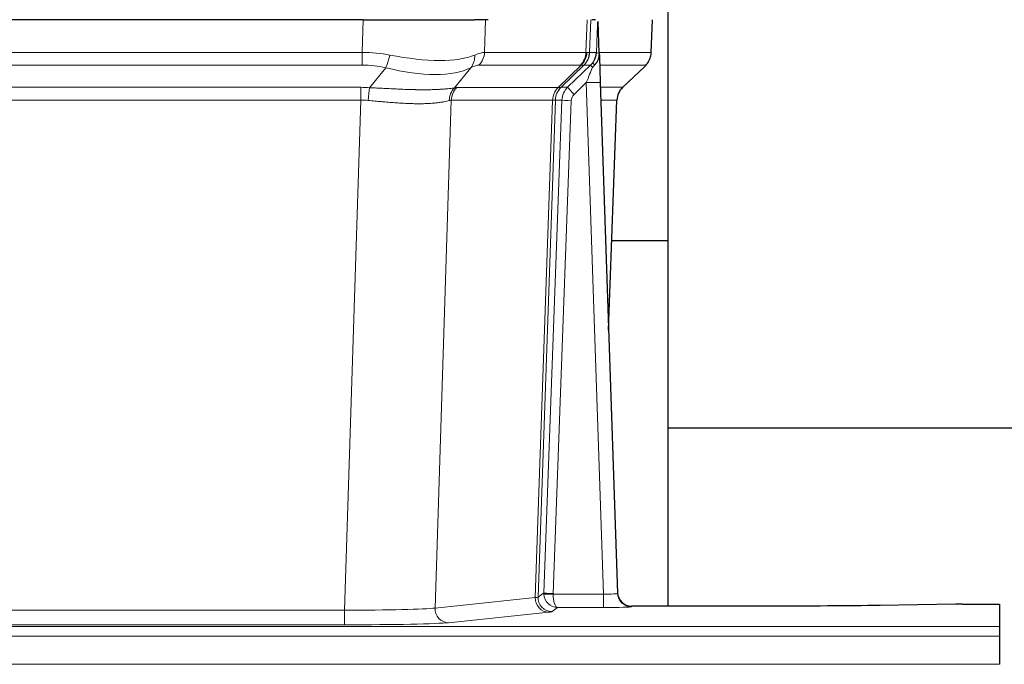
# Model space of a CAD drawing. Header units: inches. Extents: x 0 to 20790, y -12 to 14700.
# Tile 115 of 191: x 5586 to 5797, y 11831 to 11969. Entities that reach past the tile are written whole.
import ezdxf

# ---------------------------------------------------------------- set-up
doc = ezdxf.new("R2010")
doc.units = ezdxf.units.IN
doc.layers.add('1', color=7, linetype='Continuous', true_color=0xffffff)

msp = doc.modelspace()

# ---------------------------------------------------------------- linework, layer by layer
at = {"layer": '1', "color": 2, "linetype": 'Continuous', "lineweight": 25}
for p, q in [((5724.547, 11881.482), (5724.547, 12015.077)), ((5659.158, 11968.972), (5443.935, 11968.972)), ((5659.158, 11968.972), (5683.017, 11968.972)), ((5685.912, 11968.972), (5683.017, 11968.972)), ((5708.951, 11968.972), (5708.166, 11968.972)), ((5709.758, 11961.811), (5709.531, 11968.542)), ((5720.896, 11961.962), (5721.144, 11968.972)), ((5709.759, 11961.761), (5709.758, 11961.811)), ((5702.971, 11954.491), (5707.898, 11959.24)), ((5714.746, 11954.448), (5719.483, 11958.957)), ((5709.967, 11955.494), (5713.656, 11846.117)), ((5711.755, 11902.469), (5713.534, 11951.743)), ((5724.503, 11921.601), (5712.384, 11921.601)), ((5724.547, 11843.352), (5724.547, 11881.482)), ((5880.632, 11881.482), (5724.547, 11881.482)), ((5713.656, 11846.117), (5713.663, 11845.983)), ((5786.09, 11843.76), (5769.926, 11843.516)), ((5787.589, 11843.771), (5795.546, 11843.771)), ((5795.546, 11843.771), (5795.546, 11838.998)), ((5746.546, 11843.352), (5716.644, 11843.352)), ((5795.546, 11838.998), (5795.546, 11836.929)), ((5795.546, 11836.929), (5795.546, 11830.903))]:
    msp.add_line(p, q, dxfattribs=at)
at = {"layer": '1', "color": 110, "linetype": 'Continuous', "lineweight": 13}
for p, q in [((5658.967, 11961.978), (5659.158, 11968.972)), ((5685.34, 11968.972), (5685.149, 11961.978)), ((5706.897, 11961.978), (5707.14, 11968.972)), ((5707.925, 11968.972), (5707.682, 11961.978)), ((5720.88, 11961.978), (5721.128, 11968.972)), ((5444.126, 11961.978), (5658.967, 11961.978)), ((5658.967, 11959.24), (5658.967, 11961.978)), ((5685.149, 11961.978), (5706.897, 11961.978)), ((5707.682, 11961.978), (5709.143, 11961.978)), ((5709.752, 11961.978), (5720.88, 11961.978)), ((5658.967, 11959.24), (5444.126, 11959.24)), ((5660.538, 11954.414), (5663.991, 11958.682)), ((5682.19, 11958.682), (5678.697, 11954.364)), ((5705.714, 11959.24), (5683.967, 11959.24)), ((5700.934, 11954.432), (5705.88, 11959.229)), ((5706.426, 11959.229), (5701.534, 11954.485)), ((5707.898, 11959.24), (5706.463, 11959.24)), ((5719.662, 11959.24), (5709.842, 11959.24)), ((5714.754, 11954.467), (5719.567, 11959.049)), ((5706.969, 11955.498), (5704.359, 11952.982)), ((5710.663, 11845.956), (5706.969, 11955.498)), ((5444.468, 11954.49), (5658.625, 11954.49)), ((5658.625, 11951.752), (5658.625, 11954.49)), ((5679.2, 11954.432), (5700.934, 11954.432)), ((5701.559, 11954.491), (5702.971, 11954.491)), ((5710.001, 11954.491), (5714.741, 11954.491)), ((5658.625, 11951.752), (5444.468, 11951.752)), ((5655.151, 11842.466), (5658.625, 11951.752)), ((5678.018, 11951.712), (5674.56, 11842.935)), ((5699.752, 11951.712), (5678.018, 11951.712)), ((5696.045, 11845.182), (5699.758, 11951.712)), ((5700.341, 11951.756), (5696.631, 11845.296)), ((5697.859, 11846.193), (5701.75, 11951.756)), ((5703.748, 11951.615), (5699.857, 11846.052)), ((5701.75, 11951.756), (5700.341, 11951.756)), ((5713.523, 11951.756), (5710.093, 11951.756)), ((5711.749, 11902.643), (5713.523, 11951.756)), ((5696.631, 11845.296), (5697.859, 11846.193)), ((5699.858, 11845.956), (5710.663, 11845.956)), ((5710.663, 11845.956), (5710.663, 11843.062)), ((5674.56, 11842.935), (5696.045, 11845.182)), ((5447.941, 11842.466), (5655.151, 11842.466)), ((5655.151, 11842.466), (5655.151, 11839.363)), ((5698.954, 11842.066), (5677.469, 11839.819)), ((5700.821, 11843.062), (5699.627, 11842.19)), ((5710.663, 11843.062), (5700.821, 11843.062)), ((5716.644, 11843.352), (5716.654, 11843.219)), ((5655.151, 11839.363), (5447.941, 11839.363)), ((5307.546, 11838.998), (5795.546, 11838.998)), ((5307.546, 11836.929), (5795.546, 11836.929)), ((5307.546, 11830.903), (5795.546, 11830.903))]:
    msp.add_line(p, q, dxfattribs=at)
for centre, major_axis, ratio, start_param, end_param in [((5658.318, 11939.118), (26.983, 1.545), 0.8452785, 1.2775604, 1.4983912), ((5658.318, 11939.118), (27.492, 22.639), 0.1155218, 0.1441436, 0.3649744), ((5681.27, 11962.118), (0, -4), 0.9702957, 0.7679449, 1.5358897), ((5703.018, 11962.118), (0, -4), 0.9702957, 0.7679449, 1.5358897), ((5703.184, 11962.106), (-0.603, -3.954), 0.9772749, 0.9153799, 1.6837369), ((5703.649, 11962.106), (1.703, -3.619), 0.9971774, 0.3287851, 1.0971421), ((5703.687, 11962.118), (0, -4), 0.9993908, 0.7679449, 1.5358897), ((5679.887, 11939.118), (27.661, 22.629), 0.1172126, 0.1096863, 0.1416667), ((5681.037, 11972.207), (-26.658, 10.191), 0.0473724, 2.9456198, 3.0909709), ((5679.887, 11939.118), (27.808, 22.856), 0.0163196, 0.0204946, 0.0524747), ((5711.141, 11961.908), (-1.999, 0.077), 0.1036431, 0.0350743, 0.8106069), ((5716.885, 11962.118), (0, 4), 0.9993908, 3.9095375, 4.6774824), ((5663.991, 11961.559), (-0.881, -3.902), 0.2224052, 0.7930597, 1.5799958), ((5659.221, 11972.207), (-26.677, 8.186), 0.3267204, 1.882912, 2.7667489), ((5679.494, 11961.559), (1.736, -3.604), 0.8689501, 0.3464596, 1.1333957), ((5705.121, 11962.118), (3.533, 1.889), 0.9978057, 4.9883845, 5.1348848), ((5709.873, 11958.456), (1.583, -1.222), 0.0276319, 3.169255, 3.9405385), ((5658.318, 11936.24), (16.721, 16.271), 0.9721633, 0.5640914, 0.7849223), ((5659.221, 11972.207), (-25.873, 10.634), 0.4068526, 1.919368, 2.8032049), ((5661.014, 11936.24), (23.46, 22.829), 0.1194803, 0.122173, 0.3430038), ((5682.583, 11936.241), (23.636, 22.829), 0.1185166, 0.0901186, 0.1220988), ((5681.037, 11972.207), (-25.449, 12.923), 0.0600246, 2.9512599, 3.096611), ((5682.664, 11936.24), (23.81, 22.997), 0.0168485, 0.0174428, 0.0494228), ((5706.969, 11955.568), (1.856, 4.567), 0.0053314, 4.6992705, 5.4949999), ((5709.287, 11957.802), (1.388, -1.44), 0.0242285, 3.1658454, 3.9417885), ((5695.846, 11936.24), (23.826, 22.997), 0.016839, 6.1714068, 6.3006297), ((5706.969, 11955.393), (2.998, 0.101), 0.0348797, 6.2820091, 7.8528054), ((5657.836, 11930.49), (17.528, 16.98), 0.9676454, 0.7049968, 0.7848443), ((5660.538, 11951.536), (0.32, 3.987), 0.0824896, 0.7712526, 1.5399639), ((5681.393, 11951.487), (-0.926, 3.891), 0.9457602, 0.5436933, 1.3082514), ((5681.896, 11951.555), (0, 4), 0.9702957, 0.7679449, 1.5315264), ((5655.134, 11930.323), (24.592, 23.931), 0.1189226, 0.1216051, 0.196623), ((5703.63, 11951.555), (0, 4), 0.9702957, 0.7679449, 1.5315264), ((5703.636, 11951.555), (-0.019, 4), 0.9702844, 0.7633847, 1.5270253), ((5704.311, 11951.607), (-1.442, 3.731), 0.998056, 0.3995344, 1.1665625), ((5704.336, 11951.613), (0, 4), 0.9993908, 0.7679449, 1.5351916), ((5676.722, 11930.473), (24.848, 24.014), 0.0168508, 0.0174343, 0.0398874), ((5705.748, 11951.613), (2.83, 2.828), 0.9993905, 1.5533428, 2.3205896), ((5704.359, 11953.052), (1.388, -1.44), 0.0242285, 3.1658454, 4.7375178), ((5717.518, 11951.613), (0, -4), 0.9993908, 3.9095375, 4.6767843), ((5689.873, 11930.473), (24.879, 24.014), 0.016827, 6.2565923, 6.3006169), ((5657.836, 11927.613), (2.819, 24.028), 0.8253154, 0.0219437, 0.1017912), ((5657.83, 11927.446), (20.559, 24.143), 0.1188179, 0.0965282, 0.1715461), ((5679.499, 11927.596), (20.849, 24.157), 0.0182438, 0.0122069, 0.0346603), ((5703.748, 11951.685), (1.999, -0.074), 0.0348758, 3.1764983, 4.7136745), ((5705.748, 11951.544), (1.703, 1.052), 0.998638, 1.7848011, 2.5520478), ((5692.65, 11927.596), (20.882, 24.158), 0.0154016, 6.2548756, 6.2989002), ((5700.857, 11846.087), (0.383, 2.976), 0.9995816, 1.6633655, 1.759131), ((5699.857, 11846.122), (1.999, -0.074), 0.0348758, 3.1764983, 4.7136745), ((5699.858, 11846.026), (-1.997, -0.118), 0.0348391, 0.0373692, 1.5687431), ((5700.821, 11846.061), (-0.98, 2.84), 0.9849493, 1.294853, 2.8045628), ((5700.857, 11846.017), (0.606, 0.798), 0.9977276, 2.1839489, 2.2797144), ((5700.821, 11846.061), (-0.028, 3), 0.3214645, 1.6026847, 3.1123946), ((5710.651, 11846.218), (-3.005, 0.103), 0.0869619, 1.577888, 3.1486843), ((5716.654, 11846.218), (-2.991, -0.235), 0.9996552, 0.0000105, 1.4923863), ((5698.954, 11845.064), (0.312, -2.984), 0.969741, 4.5720353, 6.175756), ((5676.628, 11845.211), (20.016, 0.105), 0.0266879, 6.037898, 6.2472222), ((5699.627, 11845.189), (1.769, -2.423), 0.9990158, 4.0464368, 5.6519121), ((5655.145, 11842.964), (20.013, 0.095), 0.0248544, 4.7125895, 6.0379715), ((5677.469, 11842.818), (0.312, -2.984), 0.969741, 4.5720353, 6.175756), ((5676.628, 11842.212), (23.014, 0), 0.0261612, 6.0380559, 6.2473801), ((5710.651, 11843.219), (-6.003, 0), 0.0262109, 1.5728579, 3.1436542), ((5655.145, 11839.965), (-23.012, 0), 0.0261647, 1.5710736, 2.8964556)]:
    msp.add_ellipse(centre, major_axis=major_axis, ratio=ratio, start_param=start_param, end_param=end_param, dxfattribs=at)
at = {"layer": '1', "color": 2, "linetype": 'Continuous', "lineweight": 25}
for centre, major_axis, ratio, start_param, end_param in [((5709.967, 11955.669), (-0.227, 6.726), 0.0008736, 0.4374328, 1.5967123), ((5716.79, 11961.926), (3.174, -2.434), 0.9869112, 6.1322815, 6.2830018), ((5717.531, 11951.59), (-3.886, 0.947), 0.998973, 5.7186048, 6.4862172), ((5716.643, 11846.355), (-0.15, 3), 0.998739, 1.5545356, 3.0917055), ((5787.592, 11843.692), (-3, 0), 0.0262223, 4.7133912, 5.2365954)]:
    msp.add_ellipse(centre, major_axis=major_axis, ratio=ratio, start_param=start_param, end_param=end_param, dxfattribs=at)
at = {"layer": '1', "color": 110, "linetype": 'Continuous', "lineweight": 13}
for points, knots in [([(5709.143, 11961.978), (5709.164, 11962.53), (5709.186, 11963.082), (5709.229, 11964.184), (5709.251, 11964.735), (5709.283, 11965.56), (5709.294, 11965.835), (5709.316, 11966.383), (5709.327, 11966.657), (5709.35, 11967.205), (5709.361, 11967.478), (5709.378, 11967.886), (5709.384, 11968.022), (5709.395, 11968.293), (5709.401, 11968.429), (5709.407, 11968.564)], [0, 0, 0, 0, 0.25, 0.25, 0.5, 0.5, 0.625, 0.625, 0.75, 0.75, 0.875, 0.875, 0.9375, 0.9375, 1, 1, 1, 1]), ([(5660.538, 11954.414), (5661.056, 11954.391), (5661.571, 11954.366), (5662.597, 11954.315), (5663.107, 11954.288), (5663.741, 11954.255), (5663.868, 11954.249), (5664.121, 11954.236), (5664.247, 11954.229), (5664.624, 11954.21), (5664.873, 11954.197), (5665.615, 11954.16), (5666.102, 11954.137), (5667.061, 11954.093), (5667.532, 11954.073), (5668.461, 11954.038), (5668.918, 11954.023), (5669.591, 11954.004), (5669.814, 11953.998), (5670.145, 11953.991), (5670.255, 11953.989), (5670.419, 11953.986), (5670.473, 11953.985), (5670.582, 11953.983), (5671.068, 11953.974), (5671.537, 11953.97), (5672.342, 11953.968), (5673.12, 11953.973), (5673.843, 11953.989), (5674.539, 11954.01), (5674.873, 11954.024), (5675.273, 11954.044), (5675.352, 11954.048), (5675.509, 11954.056), (5675.586, 11954.061), (5675.815, 11954.075), (5675.963, 11954.084), (5676.392, 11954.114), (5676.661, 11954.136), (5677.162, 11954.181), (5677.396, 11954.204), (5677.827, 11954.252), (5678.026, 11954.276), (5678.388, 11954.322), (5678.551, 11954.344), (5678.697, 11954.364)], [0, 0, 0, 0, 0.0625, 0.0625, 0.125, 0.125, 0.140625, 0.140625, 0.15625, 0.15625, 0.1875, 0.1875, 0.25, 0.25, 0.3125, 0.3125, 0.375, 0.375, 0.40625, 0.40625, 0.421875, 0.421875, 0.4296875, 0.4296875, 0.4375, 0.5, 0.5, 0.5625, 0.625, 0.625, 0.6875, 0.6875, 0.703125, 0.703125, 0.71875, 0.71875, 0.75, 0.75, 0.8125, 0.8125, 0.875, 0.875, 0.9375, 0.9375, 1, 1, 1, 1]), ([(5677.598, 11951.651), (5677.443, 11951.609), (5677.271, 11951.566), (5676.895, 11951.48), (5676.692, 11951.438), (5676.254, 11951.356), (5676.02, 11951.316), (5675.52, 11951.242), (5675.254, 11951.207), (5674.832, 11951.158), (5674.687, 11951.143), (5674.464, 11951.121), (5674.388, 11951.114), (5674.236, 11951.101), (5674.159, 11951.094), (5673.771, 11951.063), (5673.448, 11951.042), (5672.778, 11951.008), (5672.084, 11950.982), (5671.343, 11950.974), (5670.577, 11950.975), (5670.183, 11950.98), (5669.725, 11950.99), (5669.674, 11950.992), (5669.571, 11950.994), (5669.52, 11950.996), (5669.365, 11951), (5669.054, 11951.01), (5668.739, 11951.022), (5668.104, 11951.049), (5667.673, 11951.072), (5666.799, 11951.124), (5666.355, 11951.154), (5665.453, 11951.22), (5664.996, 11951.256), (5664.299, 11951.314), (5664.064, 11951.334), (5663.71, 11951.365), (5663.592, 11951.376), (5663.354, 11951.397), (5663.235, 11951.408), (5662.639, 11951.462), (5662.159, 11951.506), (5661.194, 11951.596), (5660.708, 11951.641), (5660.219, 11951.685)], [0, 0, 0, 0, 0.0625, 0.0625, 0.125, 0.125, 0.1875, 0.1875, 0.25, 0.25, 0.28125, 0.28125, 0.296875, 0.296875, 0.3125, 0.3125, 0.375, 0.375, 0.4375, 0.5, 0.5, 0.5625, 0.5625, 0.5703125, 0.5703125, 0.578125, 0.578125, 0.59375, 0.625, 0.625, 0.6875, 0.6875, 0.75, 0.75, 0.8125, 0.8125, 0.84375, 0.84375, 0.859375, 0.859375, 0.875, 0.875, 0.9375, 0.9375, 1, 1, 1, 1]), ([(5700.32, 11951.752), (5700.284, 11951.737), (5700.219, 11951.727), (5700.031, 11951.714), (5699.909, 11951.711), (5699.758, 11951.712)], [0, 0, 0, 0, 0.5, 0.5, 1, 1, 1, 1])]:
    msp.add_open_spline(points, degree=3, knots=knots, dxfattribs=at)
at = {"layer": '1', "color": 2, "linetype": 'Continuous', "lineweight": 25}
msp.add_open_spline([(5709.407, 11968.564), (5709.411, 11968.56), (5709.435, 11968.552), (5709.493, 11968.545), (5709.531, 11968.542)], degree=3, dxfattribs=at)
for points, knots in [([(5708.29, 11959.677), (5708.307, 11959.699), (5708.323, 11959.72), (5708.356, 11959.764), (5708.371, 11959.786), (5708.418, 11959.852), (5708.449, 11959.896), (5708.536, 11960.029), (5708.59, 11960.118), (5708.69, 11960.3), (5708.737, 11960.392), (5708.801, 11960.531), (5708.822, 11960.579), (5708.861, 11960.673), (5708.88, 11960.721), (5708.933, 11960.864), (5708.965, 11960.96), (5709.021, 11961.154), (5709.045, 11961.253), (5709.087, 11961.453), (5709.104, 11961.555), (5709.123, 11961.711), (5709.129, 11961.764), (5709.138, 11961.87), (5709.141, 11961.924), (5709.143, 11961.978)], [0, 0, 0, 0, 0.03125, 0.03125, 0.0625, 0.0625, 0.125, 0.125, 0.25, 0.25, 0.375, 0.375, 0.4375, 0.4375, 0.5, 0.5, 0.625, 0.625, 0.75, 0.75, 0.875, 0.875, 0.9375, 0.9375, 1, 1, 1, 1]), ([(5708.745, 11959.277), (5708.764, 11959.301), (5708.784, 11959.324), (5708.824, 11959.367), (5708.844, 11959.388), (5708.884, 11959.43), (5708.904, 11959.451), (5708.944, 11959.493), (5708.963, 11959.514), (5709.021, 11959.576), (5709.059, 11959.619), (5709.131, 11959.705), (5709.166, 11959.749), (5709.233, 11959.84), (5709.265, 11959.886), (5709.311, 11959.957), (5709.326, 11959.981), (5709.355, 11960.03), (5709.37, 11960.054), (5709.439, 11960.178), (5709.489, 11960.28), (5709.575, 11960.491), (5709.612, 11960.6), (5709.65, 11960.739), (5709.658, 11960.768), (5709.672, 11960.824), (5709.678, 11960.853), (5709.697, 11960.939), (5709.708, 11960.996), (5709.736, 11961.17), (5709.761, 11961.403), (5709.764, 11961.641), (5709.759, 11961.761)], [0, 0, 0, 0, 0.03125, 0.03125, 0.0625, 0.0625, 0.09375, 0.09375, 0.125, 0.125, 0.1875, 0.1875, 0.25, 0.25, 0.3125, 0.3125, 0.34375, 0.34375, 0.375, 0.375, 0.5, 0.5, 0.625, 0.625, 0.65625, 0.65625, 0.6875, 0.6875, 0.75, 0.75, 0.875, 1, 1, 1, 1]), ([(5719.964, 11959.492), (5720.021, 11959.56), (5720.149, 11959.743), (5720.399, 11960.124), (5720.704, 11960.807), (5720.909, 11961.458), (5720.878, 11961.87), (5720.872, 11961.925)], [0, 0, 0, 0, 0.2255282, 0.4356233, 0.6511466, 0.9537437, 1, 1, 1, 1]), ([(5708.295, 11958.781), (5708.334, 11958.82), (5708.374, 11958.86), (5708.451, 11958.941), (5708.489, 11958.982), (5708.602, 11959.106), (5708.675, 11959.19), (5708.745, 11959.277)], [0, 0, 0, 0, 0.25, 0.25, 0.5, 0.5, 1, 1, 1, 1]), ([(5769.926, 11843.516), (5766.393, 11843.462), (5762.591, 11843.421), (5754.708, 11843.366), (5750.627, 11843.352), (5746.546, 11843.352)], [0, 0, 0, 0, 0.5, 0.5, 1, 1, 1, 1])]:
    msp.add_open_spline(points, degree=3, knots=knots, dxfattribs=at)
at = {"layer": '1', "color": 110, "linetype": 'Continuous', "lineweight": 13}
for points, weights in [([(5700.934, 11954.432), (5700.937, 11954.432), (5700.939, 11954.432)], [0.500000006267, 0.499999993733, 0.500000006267]), ([(5699.758, 11951.712), (5699.755, 11951.712), (5699.752, 11951.712)], [0.500000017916, 0.499999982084, 0.500000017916])]:
    msp.add_rational_spline(points, weights, degree=2, dxfattribs=at)
msp.add_open_spline([(5700.939, 11954.432), (5701.103, 11954.438), (5701.365, 11954.452), (5701.499, 11954.473), (5701.534, 11954.485)], degree=3, dxfattribs=at)

doc.saveas('drawing.dxf')
